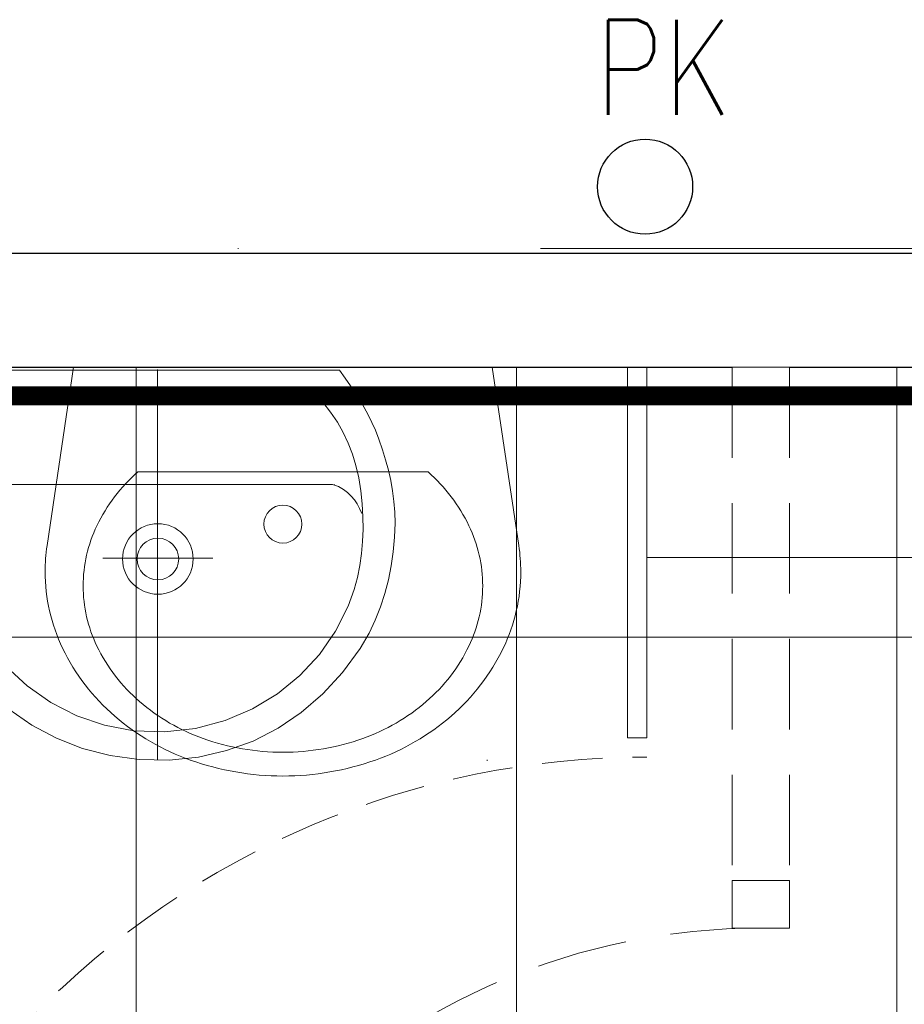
# Model space of a CAD drawing. Header units: millimetres. Extents: x 28291 to 177760, y -399809 to -170937.
# Tile 149 of 256: x 51508 to 51601, y -194719 to -194615. Entities that reach past the tile are written whole.
import ezdxf

# ---------------------------------------------------------------- set-up
doc = ezdxf.new("R2010")
doc.units = ezdxf.units.MM
for name, pattern in [('CARKOVANA', [7.5, 5, -2.5]), ('DASHDOT', [25.4, 12.7, -6.35, 0, -6.35]), ('DOT', [6.35, 0, -6.35]), ('HIDDEN', [9.525, 6.35, -3.175]), ('HIDDEN2', [4.7625, 3.175, -1.5875])]:
    doc.linetypes.add(name, pattern=pattern)
doc.layers.get('0').update_dxf_attribs({"lineweight": 0})
for name, color, linetype, lineweight in [('!! 0_ Istn-sciany', 3, 'Continuous', 30), ('!! 0_ Istn-widok', 1, 'Continuous', 15), ('!! 2_Drzwi - nowe remont', 33, 'Continuous', 9), ('!! 2_POSADZKI COKOŁY', 170, 'Continuous', 0), ('!! 2_posadzki gres sanit 2', 244, 'Continuous', 9), ('!! 2_wypos-sanitarne', 240, 'Continuous', 9), ('!! wymiary osi', 250, 'Continuous', 9), ('0-osie-liniA', 14, 'DASHDOT', 5)]:
    doc.layers.add(name, color=color, linetype=linetype, lineweight=lineweight)
doc.layers.add('!! 0_opis pionów', color=4, linetype='Continuous')
doc.layers.add('!! 1_Wyburzenia', color=252, linetype='CARKOVANA', lineweight=13, true_color=0x696969)
doc.layers.add('!! 2 ZABUDOWA GK-MDF', color=7, linetype='Continuous', lineweight=13, true_color=0x7a7a7a)
doc.layers.add('!! 2_WYBURZENIA DO REMONTU', color=7, linetype='Continuous', lineweight=0, true_color=0x4d4d4d, plot=False)
doc.styles.add('ARCHETYP', font='romans.shx', dxfattribs={"height": 15})
doc.styles.add('TXT', font='simplex.shx')
doc.dimstyles.new('DIM50', dxfattribs={"dimscale": 5, "dimtxt": 2.5, "dimasz": 1.5, "dimexe": 0, "dimexo": 0, "dimgap": 0.5, "dimtad": 1, "dimdec": 4, "dimrnd": 0.5, "dimdsep": 46, "dimtxsty": 'TXT', "dimblk1": 'TICK1', "dimblk2": 'TICK1', "dimsah": 1, "dimcen": 0, "dimse1": 1, "dimse2": 1, "dimclrd": 1, "dimclre": 7, "dimclrt": 9, "dimadec": 0, "dimazin": 0, "dimtfac": 1, "dimtdec": 4, "dimtmove": 2, "dimatfit": 3, "dimldrblk": 'TICK1', "dimfxl": 1, "dimtolj": 1, "dimarcsym": 0})

# ---------------------------------------------------------------- blocks, each defined once
blk = doc.blocks.new('A$C578D6593')
for p, q in [((-26.36, 0), (-29.16, 18.76)), ((17.64, 0), (20.43, 18.76)), ((-19.63, 11), (10.9, 11)), ((-26.36, 0), (17.64, 0))]:
    blk.add_line(p, q)
blk.add_circle((-4.36, 16.5), 2)
for centre, radius, start, end in [((-4.36, 14), 29, 90, 109.6071), ((-4.36, 14), 29, 70.3929, 90), ((-5.67, 17.67), 25.11, 109.6071, 130.6955), ((-4.36, 15.5), 25, 90, 109.6071), ((-4.36, 15.5), 25, 70.3929, 90), ((-3.06, 17.67), 25.11, 49.3045, 70.3929), ((-5.67, 19.17), 21.11, 109.6071, 130.6955), ((-3.06, 19.17), 21.11, 49.3045, 70.3929), ((-7.68, 20), 22.03, 130.6955, 154.2825), ((-1.05, 20), 22.03, 25.7175, 49.3045), ((-7.68, 21.5), 18.03, 130.6955, 154.2825), ((-1.05, 21.5), 18.03, 25.7175, 49.3045), ((-10.79, 21.5), 18.58, 154.2825, 180), ((-10.79, 23), 14.58, 154.2825, 180), ((2.06, 23), 14.58, 0, 25.7175), ((2.06, 21.5), 18.58, 0, 25.7175), ((-10.79, 23), 14.58, 180, 205.7175), ((2.06, 23), 14.58, 334.2825, 0), ((-10.79, 21.5), 18.58, 180, 188.4794), ((2.06, 21.5), 18.58, 351.5206, 0), ((-7.68, 24.5), 18.03, 205.7175, 228.4823), ((-1.05, 24.5), 18.03, 311.5177, 334.2825)]:
    blk.add_arc(centre, radius, start, end)
blk = doc.blocks.new('drzwi giszet')
blk.add_lwpolyline([(68617.39, -194499.27), (68617.39, -194409.27), (68620.39, -194409.27), (68620.39, -194499.27)], close=True)
blk.add_lwpolyline([(68572.43, -194476.09), (68572.43, -194526.09)])
at = {"linetype": 'HIDDEN'}
blk.add_arc((68617.39, -194499.27), 90, 88.0898, 180, dxfattribs=at)
blk = doc.blocks.new('A$C527aaae0')
at = {"lineweight": 5}
for points in [[(0, 0), (0, -0.4111)], [(0.1863, -0.1214), (0.1863, -0.1211)], [(0.1863, -0.1211), (0.1863, -0.1214)], [(-0.0573, -0.1985), (0.0582, -0.1985)]]:
    blk.add_lwpolyline(points, dxfattribs=at)
for points in [[(0.1915, -0.001), (0.1975, -0.0093), (0.203, -0.0173), (0.2082, -0.025), (0.213, -0.0326), (0.2175, -0.0402), (0.2216, -0.0479), (0.2255, -0.0558), (0.2292, -0.0639), (0.2328, -0.0735), (0.2366, -0.0845), (0.2399, -0.0953), (0.2429, -0.1061), (0.2453, -0.1169), (0.2473, -0.1278), (0.2487, -0.1389), (0.2495, -0.1502), (0.2498, -0.1618), (0.2492, -0.1766), (0.2478, -0.1918), (0.2457, -0.2067), (0.2428, -0.2214), (0.239, -0.2358), (0.2344, -0.25), (0.2289, -0.2639), (0.2225, -0.2775), (0.2132, -0.2936), (0.1947, -0.319), (0.174, -0.3415), (0.1513, -0.361), (0.1268, -0.3776), (0.1005, -0.391), (0.0726, -0.4011), (0.0432, -0.4079), (0.0125, -0.4112), (-0.0191, -0.4105), (-0.0495, -0.4063), (-0.0786, -0.3988), (-0.1062, -0.3881), (-0.1321, -0.3743), (-0.1563, -0.3574), (-0.1786, -0.3374), (-0.1988, -0.3143), (-0.2168, -0.2883), (-0.2237, -0.2746), (-0.2299, -0.2608), (-0.2353, -0.2468), (-0.24, -0.2327), (-0.2438, -0.2183), (-0.2467, -0.2037), (-0.2487, -0.1888), (-0.2498, -0.1735), (-0.2497, -0.1595), (-0.249, -0.1479), (-0.2479, -0.1367), (-0.2463, -0.1256), (-0.2444, -0.1148), (-0.242, -0.104), (-0.2392, -0.0932), (-0.2359, -0.0823), (-0.2322, -0.0712), (-0.2282, -0.0623), (-0.2242, -0.0541), (-0.22, -0.0461), (-0.2157, -0.0381), (-0.2113, -0.0303), (-0.2067, -0.0225), (-0.2019, -0.0148), (-0.1969, -0.0071), (-0.1921, -0.001)], [(0.1608, -0.0198), (0.1622, -0.0209), (0.1634, -0.022), (0.1645, -0.023), (0.1654, -0.024), (0.1663, -0.025), (0.1672, -0.0261), (0.1682, -0.0273), (0.1692, -0.0287), (0.1739, -0.0344), (0.1821, -0.0451), (0.1893, -0.0557), (0.1954, -0.0665), (0.2007, -0.0776), (0.2051, -0.0891), (0.2087, -0.1012), (0.2116, -0.114), (0.2138, -0.1277), (0.2152, -0.1416), (0.216, -0.1551), (0.2162, -0.1682), (0.2158, -0.181), (0.2146, -0.1937), (0.2128, -0.2063), (0.2103, -0.2189), (0.2069, -0.2316), (0.2007, -0.2493), (0.1874, -0.2756), (0.1704, -0.3001), (0.1499, -0.3221), (0.1263, -0.3413), (0.1, -0.3573), (0.0711, -0.3696), (0.0402, -0.3777), (0.0074, -0.3812), (-0.0248, -0.3802), (-0.0555, -0.3745), (-0.0846, -0.3645), (-0.1119, -0.3506), (-0.1369, -0.3331), (-0.1592, -0.3122), (-0.1785, -0.2885), (-0.1945, -0.2622), (-0.2053, -0.2373), (-0.2088, -0.2247), (-0.2117, -0.2119), (-0.2139, -0.1991), (-0.2155, -0.1862), (-0.2165, -0.1732), (-0.2167, -0.1601), (-0.2161, -0.147), (-0.2148, -0.1337), (-0.2129, -0.12), (-0.2097, -0.1056), (-0.2052, -0.0909), (-0.1995, -0.0763), (-0.1928, -0.0622), (-0.1851, -0.049), (-0.1767, -0.0372), (-0.1676, -0.0271), (-0.159, -0.0198)]]:
    blk.add_lwpolyline(points, close=True)
blk.add_lwpolyline([(0.2151, -0.1518), (0.2126, -0.1464), (0.21, -0.1415), (0.2071, -0.1372), (0.2038, -0.1333), (0.2, -0.1297), (0.1955, -0.1264), (0.1903, -0.1232), (0.1842, -0.1211), (-0.1851, -0.1211), (-0.1909, -0.1228), (-0.1959, -0.1256), (-0.2003, -0.1289), (-0.2043, -0.1326), (-0.2078, -0.1367), (-0.2109, -0.1413), (-0.2137, -0.1463), (-0.2163, -0.1518), (-0.2163, -0.1521)])
at = {"linetype": 'DOT'}
blk.add_lwpolyline([(-0.3533, -0.4109), (0.3467, -0.4109), (0.3467, -1.0109), (-0.3533, -1.0109)], close=True, dxfattribs=at)
for radius in [0.0371, 0.0219]:
    blk.add_circle((0.0005, -0.1995), radius)
blk = doc.blocks.new('BLOK OSI')
at = {"layer": '0-osie-liniA', "ltscale": 5}
blk.add_lwpolyline([(48639.25763, -194702.0883), (55442.2848, -194702.0883)], dxfattribs=at)
blk = doc.blocks.new('TICK1')
at = {"color": 0}
for p, q in [((0, -1.4), (0, 1.4)), ((0, 0), (-1, 0))]:
    blk.add_line(p, q, dxfattribs=at)
at = {"color": 2}
blk.add_line((-1, -1), (1, 1), dxfattribs=at)
blk = doc.blocks.new('*D2566')
at = {"layer": '!! wymiary osi', "color": 1, "lineweight": -2, "transparency": 16777216}
blk.add_line((51358.21, -194783.09), (51358.21, -194659.09), dxfattribs=at)
at = {"layer": 'DEFPOINTS', "color": 0, "transparency": 16777216}
for p in [(51358.21, -194651.59), (51678.71, -194651.59), (51678.71, -194790.59)]:
    blk.add_point(p, dxfattribs=at)
at = {"layer": '!! wymiary osi', "color": 1, "lineweight": -2, "transparency": 16777216, "xscale": 7.5, "yscale": 7.5, "zscale": 7.5}
for p, rotation in [((51358.21, -194651.59), 90), ((51358.21, -194790.59), 270)]:
    blk.add_blockref('TICK1', p, dxfattribs=dict(at, rotation=rotation))
at = {"layer": '!! wymiary osi', "color": 9, "transparency": 16777216, "insert": (51349.46, -194721.09), "char_height": 12.5, "attachment_point": 5, "rotation": 90, "style": 'TXT'}
blk.add_mtext('\\A1;139', dxfattribs=at)

msp = doc.modelspace()

# ---------------------------------------------------------------- hatches: boundary and pattern name
at = {"layer": '!! 2_posadzki gres sanit 2', "ltscale": 0.5}
h = msp.add_hatch(dxfattribs=at)
h.set_pattern_fill('_USER', color=256, scale=40, double=1, pattern_type=0)
h.set_pattern_definition([(0, (0, 0), (0, 40), []), (90, (0, 0), (-40, 2e-15), [])])
h.paths.add_polyline_path([(51246.21802, -194790.5883), (51678.71142, -194790.5883), (51678.71142, -194651.5883), (51246.21802, -194651.5883)])

# ---------------------------------------------------------------- linework, layer by layer
at = {"layer": '!! 0_ Istn-sciany'}
for points in [[(51488.21802, -194639.5883), (51652.71142, -194639.5883)], [(51488.21802, -194651.5883), (51582.71142, -194651.5883)], [(51588.71142, -194651.5883), (51658.71142, -194651.5883)]]:
    msp.add_lwpolyline(points, dxfattribs=at)
at = {"layer": '!! 0_ Istn-widok'}
msp.add_lwpolyline([(51582.71142, -194651.5883), (51588.71142, -194651.5883)], dxfattribs=at)
at = {"layer": '!! 0_opis pionów'}
msp.add_circle((51573.54476, -194632.5883), 5, dxfattribs=at)
at = {"layer": '!! 1_Wyburzenia'}
msp.add_lwpolyline([(51573.71142, -194651.5883), (51678.71142, -194651.5883)], dxfattribs=at)
at = {"layer": '!! 2 ZABUDOWA GK-MDF'}
for points in [[(51571.71142, -194690.5883), (51571.71142, -194651.5883)], [(51573.71142, -194690.5883), (51573.71142, -194651.5883)], [(51573.71142, -194671.5883), (51678.71142, -194671.5883)], [(51573.71142, -194690.5883), (51571.71142, -194690.5883)]]:
    msp.add_lwpolyline(points, dxfattribs=at)
at = {"layer": '!! 2_POSADZKI COKOŁY', "color": 180, "true_color": 0x3022f7, "const_width": 2}
msp.add_lwpolyline([(51371.05565, -194654.5883), (51249.21802, -194654.5883), (51249.21802, -194787.5883), (51675.71142, -194787.5883), (51675.71142, -194654.5883), (51473.05565, -194654.5883)], dxfattribs=at)
at = {"layer": '!! 2_WYBURZENIA DO REMONTU', "linetype": 'HIDDEN2', "ltscale": 3}
for points in [[(51582.71142, -194651.5883), (51582.71142, -194705.5883)], [(51588.71142, -194651.5883), (51588.71142, -194705.5883)], [(51582.71142, -194705.5883), (51588.71142, -194705.5883)]]:
    msp.add_lwpolyline(points, dxfattribs=at)
msp.add_lwpolyline([(51588.71142, -194710.5883), (51588.71142, -194705.5883), (51582.71142, -194705.5883), (51582.71142, -194710.5883)], close=True, dxfattribs=at)
msp.add_arc((51585.71142, -194780.5883), 70, 90, 180, dxfattribs=at)

# ---------------------------------------------------------------- block references
at = {"layer": '!! 0_ Istn-sciany'}
msp.add_blockref('BLOK OSI', (0, 63), dxfattribs=at)
at = {"layer": '!! 2_Drzwi - nowe remont', "xscale": -1, "rotation": 90}
msp.add_blockref('drzwi giszet', (-142925.55405, -126165.19866), dxfattribs=at)
at = {"layer": '!! 2_WYBURZENIA DO REMONTU', "linetype": 'HIDDEN2', "ltscale": 3, "rotation": 180}
msp.add_blockref('A$C578D6593', (51531.1011, -194651.5883), dxfattribs=at)
at = {"layer": '!! 2_wypos-sanitarne', "xscale": 100, "yscale": 100, "zscale": 100}
msp.add_blockref('A$C527aaae0', (51522.26973, -194651.80517), dxfattribs=at)

# ---------------------------------------------------------------- texts
at = {"layer": '!! 0_opis pionów', "style": 'ARCHETYP', "width": 0.8}
msp.add_text('PK', height=10, rotation=0, dxfattribs=at).set_placement((51568.2744, -194625.01651))

# ---------------------------------------------------------------- dimensions: what is measured, and where the dimension line sits
at = {"layer": '!! wymiary osi'}
dim = msp.add_linear_dim(base=(51358.20534, -194651.5883), p1=(51678.71142, -194790.5883), p2=(51678.71142, -194651.5883), angle=90, dimstyle='DIM50', dxfattribs=at)
dim.commit()
dim.dimension.update_dxf_attribs({"geometry": '*D2566', "text_midpoint": (51349.45534, -194721.0883)})

doc.saveas('drawing.dxf')
